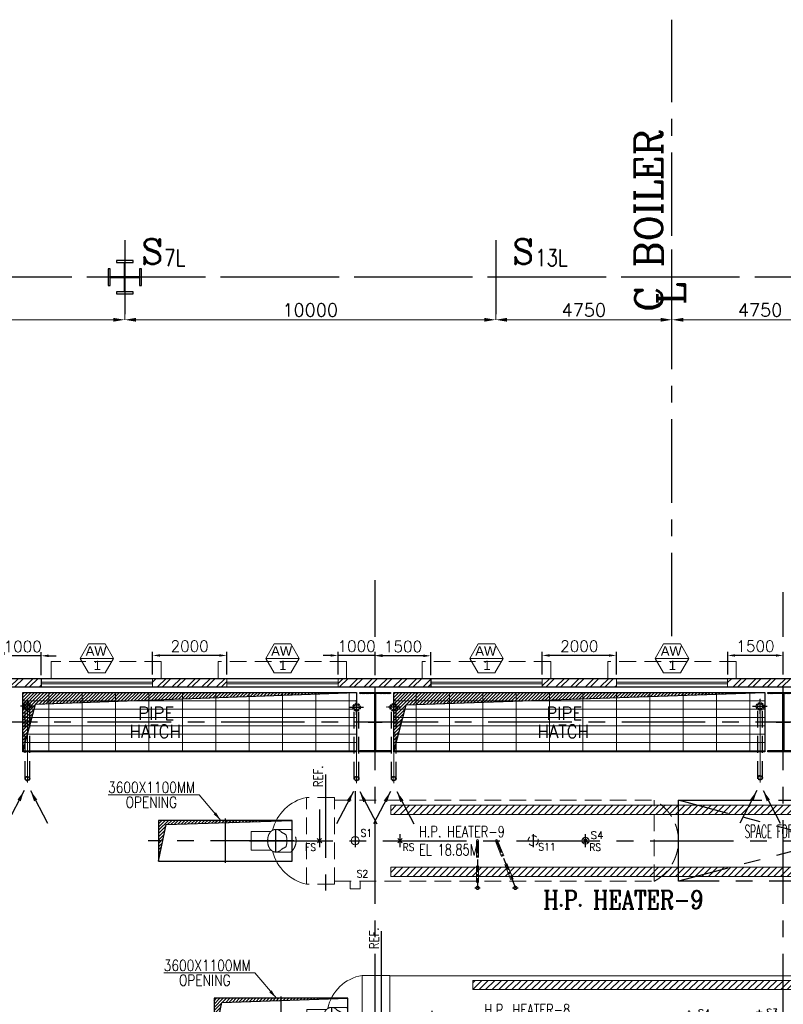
# Model space of a CAD drawing. Header units: inches. Extents: x 306235 to 1392759, y -66369 to 421098.
# Tile 79 of 91: x 495116 to 515700, y 129514 to 156069. Entities that reach past the tile are written whole.
import ezdxf
from ezdxf.enums import TextEntityAlignment as Align

# ---------------------------------------------------------------- set-up
doc = ezdxf.new("R2010")
doc.units = ezdxf.units.IN
doc.header["$LTSCALE"] = 1800
doc.header["$MEASUREMENT"] = 0
for name, pattern in [('1 NORTH ELEVATION$0$NORTH ELEVATION$0$HIDDEN', [0.375, 0.25, -0.125]), ('CENTER', [2, 1.25, -0.25, 0.25, -0.25]), ('CENTER2', [1.125, 0.75, -0.125, 0.125, -0.125]), ('DASHED', [0.75, 0.5, -0.25]), ('HIDDEN', [0.375, 0.25, -0.125]), ('HIDDEN2', [0.1875, 0.125, -0.0625])]:
    doc.linetypes.add(name, pattern=pattern)
doc.layers.get('0').update_dxf_attribs({"color": 253, "lineweight": 9})
for name, color, linetype, lineweight in [('2CON', 1, 'Continuous', 13), ('7', 8, 'CENTER', 13), ('A-REMOVABLE GRATING', 252, 'Continuous', 9), ('A-WIN TAG', 3, 'Continuous', 13), ('A-WIN TAG TEXT', 3, 'Continuous', 13), ('DRAIN', 251, 'DASHED', 25), ('EQUIP', 8, 'HIDDEN', 9), ('LEADER', 4, 'Continuous', 15), ('STEEL', 231, 'Continuous', 18), ('SUNSHADE', 2, '1 NORTH ELEVATION$0$NORTH ELEVATION$0$HIDDEN', 13), ('WALL HATCH', 251, 'Continuous', 13), ('WINDOW', 3, 'Continuous', 13)]:
    doc.layers.add(name, color=color, linetype=linetype, lineweight=lineweight)
for name, color, linetype in [('CEN', 2, 'CENTER'), ('COL', 1, 'Continuous'), ('DIM', 4, 'Continuous'), ('EXPERIMENT', 6, 'Continuous'), ('GRID', 251, 'CENTER'), ('OPENING', 40, 'Continuous'), ('RAIN WATER', 6, 'Continuous'), ('TEXT', 3, 'Continuous'), ('WALL', 6, 'Continuous')]:
    doc.layers.add(name, color=color, linetype=linetype)
doc.styles.add('C4', font='COMPLEX', dxfattribs={"width": 0.75, "height": 625})
doc.styles.add('COMPLEX', font='complex')
doc.styles.add('ROAMNS', font='ROMANS.shx')
doc.styles.add('ROMANC', font='ROMANC.SHX')
doc.styles.add('ROMANS', font='romans.shx')
doc.styles.add('ROMANT', font='romant')
doc.styles.add('S3', font='simplex.shx', dxfattribs={"width": 0.75, "height": 320})
doc.styles.get("Standard").update_dxf_attribs({"font": 'arial.ttf'})
doc.dimstyles.new('DIM INT 1', dxfattribs={"dimtxt": 300, "dimasz": 200, "dimexe": 100, "dimexo": 100, "dimgap": 100, "dimtad": 1, "dimdec": 0, "dimzin": 13, "dimdsep": 46, "dimlunit": 5, "dimtxsty": 'ROAMNS', "dimblk1": 'CLOSEDBLANK', "dimcen": 0.09, "dimclrd": 9, "dimclre": 9, "dimclrt": 4, "dimadec": 0, "dimazin": 0, "dimtfac": 1, "dimtdec": 0, "dimtix": 1, "dimtmove": 2, "dimatfit": 3, "dimfxl": 1, "dimtolj": 1, "dimtzin": 13, "dimarcsym": 0})
doc.dimstyles.get("Standard").update_dxf_attribs({"dimtxt": 0.18, "dimasz": 0.18, "dimexe": 0.18, "dimexo": 0.0625, "dimgap": 0.09, "dimtad": 0, "dimtih": 1, "dimtoh": 1, "dimdec": 4, "dimzin": 0, "dimdsep": 46, "dimtxsty": 'Standard', "dimcen": 0.09, "dimadec": 0, "dimazin": 0, "dimtfac": 1, "dimtdec": 4, "dimtofl": 0, "dimtmove": 0, "dimatfit": 3, "dimfxl": 1, "dimtolj": 1, "dimtzin": 0, "dimarcsym": 0})
doc.dimstyles.new('STANDARD1', dxfattribs={"dimtxt": 300, "dimasz": 250, "dimexe": 0, "dimexo": 0, "dimgap": 80, "dimtad": 1, "dimdec": 0, "dimzin": 0, "dimdsep": 46, "dimtxsty": 'ROMANS', "dimcen": 0, "dimclrd": 4, "dimclre": 4, "dimclrt": 7, "dimadec": 0, "dimazin": 0, "dimtfac": 0.09, "dimtdec": 0, "dimtix": 1, "dimtofl": 0, "dimtmove": 0, "dimatfit": 3, "dimfxl": 1, "dimtolj": 1, "dimtzin": 0, "dimarcsym": 0})
doc.dimstyles.new('USER175', dxfattribs={"dimscale": 175, "dimtxt": 2, "dimasz": 1.75, "dimexe": 0, "dimexo": 0, "dimgap": 0.5, "dimtad": 1, "dimdec": 0, "dimzin": 0, "dimdsep": 46, "dimtxsty": 'ROMANS', "dimcen": 0, "dimclrd": 4, "dimclre": 4, "dimclrt": 4, "dimadec": 0, "dimazin": 0, "dimtfac": 0.09, "dimtdec": 0, "dimtix": 1, "dimtofl": 0, "dimtmove": 0, "dimatfit": 3, "dimfxl": 1, "dimtolj": 1, "dimtzin": 0, "dimarcsym": 0})

# ---------------------------------------------------------------- blocks, each defined once
blk = doc.blocks.new('c colm')
at = {"layer": 'COL'}
h = blk.add_hatch(dxfattribs=at)
h.set_pattern_fill('ANSI31', color=256, scale=200, style=0)
h.set_pattern_definition([(45, (66000, -4e-11), (-17.6776695, 17.6776695), [])])
h.paths.add_polyline_path([(157699, 119449), (157287, 119449), (157287, 119417), (157699, 119417)])
h.paths.add_polyline_path([(157287, 119449), (156874, 119449), (156874, 119417), (157287, 119417)])
h.paths.add_polyline_path([(157299, 120985), (157287, 120985), (157287, 119449), (157299, 119449)])
h.paths.add_polyline_path([(157287, 120985), (157274, 120985), (157274, 119449), (157287, 119449)])
h.paths.add_polyline_path([(157699, 121017), (157287, 121017), (157287, 120985), (157699, 120985)])
h.paths.add_polyline_path([(157287, 121017), (156874, 121017), (156874, 120985), (157287, 120985)])
at = {"layer": 'CEN'}
for p, q in [((157287, 119417), (157287, 121017)), ((157095, 120217), (157478, 120217))]:
    blk.add_line(p, q, dxfattribs=at)
at = {"layer": 'COL'}
for points in [[(156874, 121017), (157699, 121017), (157699, 120985), (156874, 120985)], [(157274, 120985), (157299, 120985), (157299, 119449), (157274, 119449)], [(156874, 119449), (157699, 119449), (157699, 119417), (156874, 119417)]]:
    blk.add_lwpolyline(points, close=True, dxfattribs=at)
blk = doc.blocks.new('*D762')
at = {"layer": 'Defpoints', "color": 0, "transparency": 16777216}
for p in [(-14750, -450), (-4750, -400), (-4750, -1150)]:
    blk.add_point(p, dxfattribs=at)
at = {"layer": 'DIM', "color": 4, "lineweight": -2, "transparency": 16777216}
for p, q in [((-14750, -450), (-14750, -1150)), ((-4750, -400), (-4750, -1150)), ((-14444, -1150), (-5056, -1150))]:
    blk.add_line(p, q, dxfattribs=at)
at = {"layer": 'DIM', "color": 4, "transparency": 16777216}
for points in [[(-14444, -1099), (-14444, -1201), (-14750, -1150)], [(-5056, -1099), (-5056, -1201), (-4750, -1150)]]:
    blk.add_solid(points, dxfattribs=at)
at = {"layer": 'DIM', "color": 4, "transparency": 16777216, "insert": (-9750, -888), "char_height": 350, "attachment_point": 5, "style": 'ROMANS'}
blk.add_mtext('\\A1;10000', dxfattribs=at)
blk = doc.blocks.new('*D763')
at = {"layer": 'Defpoints', "color": 0, "transparency": 16777216}
for p in [(0, 0), (-4750, -400), (0, -1150)]:
    blk.add_point(p, dxfattribs=at)
at = {"layer": 'DIM', "color": 4, "lineweight": -2, "transparency": 16777216}
for p, q in [((0, 0), (0, -1150)), ((-4750, -400), (-4750, -1150)), ((-4444, -1150), (-306, -1150))]:
    blk.add_line(p, q, dxfattribs=at)
at = {"layer": 'DIM', "color": 4, "transparency": 16777216}
for points in [[(-4444, -1099), (-4444, -1201), (-4750, -1150)], [(-306, -1099), (-306, -1201), (0, -1150)]]:
    blk.add_solid(points, dxfattribs=at)
at = {"layer": 'DIM', "color": 4, "transparency": 16777216, "insert": (-2375, -888), "char_height": 350, "attachment_point": 5, "style": 'ROMANS'}
blk.add_mtext('\\A1;4750', dxfattribs=at)
blk = doc.blocks.new('*D764')
at = {"layer": 'Defpoints', "color": 0, "transparency": 16777216}
for p in [(0, 0), (4750, -400), (0, -1150)]:
    blk.add_point(p, dxfattribs=at)
at = {"layer": 'DIM', "color": 4, "lineweight": -2, "transparency": 16777216}
for p, q in [((0, 0), (0, -1150)), ((4750, -400), (4750, -1150)), ((4444, -1150), (306, -1150))]:
    blk.add_line(p, q, dxfattribs=at)
at = {"layer": 'DIM', "color": 4, "transparency": 16777216}
for points in [[(306, -1099), (306, -1201), (0, -1150)], [(4444, -1099), (4444, -1201), (4750, -1150)]]:
    blk.add_solid(points, dxfattribs=at)
at = {"layer": 'DIM', "color": 4, "transparency": 16777216, "insert": (2375, -888), "char_height": 350, "attachment_point": 5, "style": 'ROMANS'}
blk.add_mtext('\\A1;4750', dxfattribs=at)
blk = doc.blocks.new('*D769')
at = {"layer": 'Defpoints', "color": 0, "transparency": 16777216}
for p in [(-26750, -500), (-14750, -450), (-26750, -1150)]:
    blk.add_point(p, dxfattribs=at)
at = {"layer": 'DIM', "color": 4, "lineweight": -2, "transparency": 16777216}
for p, q in [((-26750, -500), (-26750, -1150)), ((-14750, -450), (-14750, -1150)), ((-15056, -1150), (-26444, -1150))]:
    blk.add_line(p, q, dxfattribs=at)
at = {"layer": 'DIM', "color": 4, "transparency": 16777216}
for points in [[(-26444, -1099), (-26444, -1201), (-26750, -1150)], [(-15056, -1099), (-15056, -1201), (-14750, -1150)]]:
    blk.add_solid(points, dxfattribs=at)
at = {"layer": 'DIM', "color": 4, "transparency": 16777216, "insert": (-20750, -888), "char_height": 350, "attachment_point": 5, "style": 'ROMANS'}
blk.add_mtext('\\A1;12000', dxfattribs=at)
blk = doc.blocks.new('*D921')
at = {"layer": 'Defpoints', "color": 0, "transparency": 16777216}
for p in [(503698, 138923), (503698, 138305), (504698, 138305)]:
    blk.add_point(p, dxfattribs=at)
at = {"layer": 'DIM', "color": 9, "lineweight": -2, "transparency": 16777216}
for p, q in [((503498, 138923), (503298, 138923)), ((503698, 138405), (503698, 139023)), ((504698, 138923), (503698, 138923)), ((504698, 138405), (504698, 139023)), ((504898, 138923), (505098, 138923))]:
    blk.add_line(p, q, dxfattribs=at)
at = {"layer": 'DIM', "color": 9, "transparency": 16777216}
for points in [[(503498, 138956), (503498, 138889), (503698, 138923)], [(504898, 138956), (504898, 138889), (504698, 138923)]]:
    blk.add_solid(points, dxfattribs=at)
at = {"layer": 'DIM', "color": 4, "transparency": 16777216, "insert": (504198, 139173), "char_height": 300, "attachment_point": 5, "style": 'ROAMNS'}
blk.add_mtext('\\A1;1000', dxfattribs=at)
blk = doc.blocks.new('_ClosedBlank')
at = {"color": 0, "linetype": 'ByBlock', "lineweight": -2}
for p, q in [((-1, 0.17), (0, 0)), ((-1, 0.17), (-1, -0.17)), ((0, 0), (-1, -0.17))]:
    blk.add_line(p, q, dxfattribs=at)
blk = doc.blocks.new('*D922')
at = {"layer": 'Defpoints', "color": 0, "transparency": 16777216}
for p in [(494698, 138913), (494698, 138295), (495698, 138295)]:
    blk.add_point(p, dxfattribs=at)
at = {"layer": 'DIM', "color": 9, "lineweight": -2, "transparency": 16777216}
for p, q in [((494498, 138913), (494298, 138913)), ((494698, 138395), (494698, 139013)), ((495698, 138913), (494698, 138913)), ((495698, 138395), (495698, 139013)), ((495898, 138913), (496098, 138913))]:
    blk.add_line(p, q, dxfattribs=at)
at = {"layer": 'DIM', "color": 9, "transparency": 16777216}
for points in [[(494498, 138946), (494498, 138879), (494698, 138913)], [(495898, 138946), (495898, 138879), (495698, 138913)]]:
    blk.add_solid(points, dxfattribs=at)
at = {"layer": 'DIM', "color": 4, "transparency": 16777216, "insert": (495198, 139163), "char_height": 300, "attachment_point": 5, "style": 'ROAMNS'}
blk.add_mtext('\\A1;1000', dxfattribs=at)
blk = doc.blocks.new('*D923')
at = {"layer": 'Defpoints', "color": 0, "transparency": 16777216}
for p in [(498698, 138923), (498698, 138305), (500698, 138305)]:
    blk.add_point(p, dxfattribs=at)
at = {"layer": 'DIM', "color": 9, "lineweight": -2, "transparency": 16777216}
for p, q in [((498698, 138405), (498698, 139023)), ((500498, 138923), (498898, 138923)), ((500698, 138405), (500698, 139023))]:
    blk.add_line(p, q, dxfattribs=at)
at = {"layer": 'DIM', "color": 9, "transparency": 16777216}
for points in [[(498898, 138956), (498898, 138889), (498698, 138923)], [(500498, 138956), (500498, 138889), (500698, 138923)]]:
    blk.add_solid(points, dxfattribs=at)
at = {"layer": 'DIM', "color": 4, "transparency": 16777216, "insert": (499698, 139173), "char_height": 300, "attachment_point": 5, "style": 'ROAMNS'}
blk.add_mtext('\\A1;2000', dxfattribs=at)
blk = doc.blocks.new('*D924')
at = {"layer": 'Defpoints', "color": 0, "transparency": 16777216}
for p in [(514200, 138923), (514200, 138305), (515700, 138305)]:
    blk.add_point(p, dxfattribs=at)
at = {"layer": 'DIM', "color": 9, "lineweight": -2, "transparency": 16777216}
for p, q in [((514200, 138405), (514200, 139023)), ((515500, 138923), (514400, 138923)), ((515700, 138405), (515700, 139023))]:
    blk.add_line(p, q, dxfattribs=at)
at = {"layer": 'DIM', "color": 9, "transparency": 16777216}
for points in [[(514400, 138956), (514400, 138889), (514200, 138923)], [(515500, 138956), (515500, 138889), (515700, 138923)]]:
    blk.add_solid(points, dxfattribs=at)
at = {"layer": 'DIM', "color": 4, "transparency": 16777216, "insert": (514950, 139173), "char_height": 300, "attachment_point": 5, "style": 'ROAMNS'}
blk.add_mtext('\\A1;1500', dxfattribs=at)
blk = doc.blocks.new('*D925')
at = {"layer": 'Defpoints', "color": 0, "transparency": 16777216}
for p in [(504700, 138913), (504700, 138295), (506200, 138295)]:
    blk.add_point(p, dxfattribs=at)
at = {"layer": 'DIM', "color": 9, "lineweight": -2, "transparency": 16777216}
for p, q in [((504700, 138395), (504700, 139013)), ((506000, 138913), (504900, 138913)), ((506200, 138395), (506200, 139013))]:
    blk.add_line(p, q, dxfattribs=at)
at = {"layer": 'DIM', "color": 9, "transparency": 16777216}
for points in [[(504900, 138946), (504900, 138879), (504700, 138913)], [(506000, 138946), (506000, 138879), (506200, 138913)]]:
    blk.add_solid(points, dxfattribs=at)
at = {"layer": 'DIM', "color": 4, "transparency": 16777216, "insert": (505450, 139163), "char_height": 300, "attachment_point": 5, "style": 'ROAMNS'}
blk.add_mtext('\\A1;1500', dxfattribs=at)
blk = doc.blocks.new('*D926')
at = {"layer": 'Defpoints', "color": 0, "transparency": 16777216}
for p in [(509200, 138923), (509200, 138305), (511200, 138305)]:
    blk.add_point(p, dxfattribs=at)
at = {"layer": 'DIM', "color": 9, "lineweight": -2, "transparency": 16777216}
for p, q in [((509200, 138405), (509200, 139023)), ((511000, 138923), (509400, 138923)), ((511200, 138405), (511200, 139023))]:
    blk.add_line(p, q, dxfattribs=at)
at = {"layer": 'DIM', "color": 9, "transparency": 16777216}
for points in [[(509400, 138956), (509400, 138889), (509200, 138923)], [(511000, 138956), (511000, 138889), (511200, 138923)]]:
    blk.add_solid(points, dxfattribs=at)
at = {"layer": 'DIM', "color": 4, "transparency": 16777216, "insert": (510200, 139173), "char_height": 300, "attachment_point": 5, "style": 'ROAMNS'}
blk.add_mtext('\\A1;2000', dxfattribs=at)
blk = doc.blocks.new('A$C69771F75')
at = {"layer": 'OPENING'}
h = blk.add_hatch(dxfattribs=at)
h.set_pattern_fill('ANSI31', color=256, scale=500, style=0)
h.set_pattern_definition([(45, (33194.6, -3e-10), (-44.19417, 44.19417), [])])
h.paths.add_polyline_path([(-4340, 550), (-2440, 550), (-2440, 491), (-4130, 437), (-4340, -550)])
h.paths.add_polyline_path([(-2440, 550), (-740, 550), (-2440, 491)])
at = {"layer": 'STEEL'}
h = blk.add_hatch(dxfattribs=at)
h.set_pattern_fill('ANSI31', color=8, scale=1000, style=0)
h.set_pattern_definition([(45, (9091.21, 436.72), (-88.3883, 88.3883), [])])
h.paths.add_polyline_path([(19673, 1035), (19673, 785), (2630, 785), (2630, 1035)])
h = blk.add_hatch(dxfattribs=at)
h.set_pattern_fill('ANSI31', color=8, scale=1000, style=0)
h.set_pattern_definition([(45, (9091.21, -1383.28), (-88.3883, 88.3883), [])])
h.paths.add_polyline_path([(19673, -785), (19673, -1035), (2630, -1035), (2630, -785)])
at = {"layer": 'CEN', "color": 8, "linetype": 'CENTER'}
for p, q in [((160, 2361), (160, -1415)), ((-1175, 305), (-1175, -305)), ((0, 175), (0, -175)), ((1530, 210), (1530, -210)), ((2880, 175), (2880, -175)), ((8460, 225), (8460, -225)), ((9180, 175), (9180, -175)), ((10350, 240), (10350, -252)), ((1530, -1400), (1530, -1155))]:
    blk.add_line(p, q, dxfattribs=at)
at = {"layer": 'CEN', "color": 8}
for p, q in [((22222, 1170), (12222, -1170)), ((22222, -1170), (12222, 1170)), ((5775, -1350), (5625, -1350)), ((6816, -1350), (6666, -1350))]:
    blk.add_line(p, q, dxfattribs=at)
at = {"layer": 'CEN'}
for p, q in [((-2540, 600), (-2540, -600)), ((-690, 0), (-4618, 0))]:
    blk.add_line(p, q, dxfattribs=at)
at = {"layer": 'CEN', "linetype": 'CENTER'}
blk.add_line((19673, 0), (-1890, 0), dxfattribs=at)
at = {"layer": 'CEN', "color": 8, "linetype": 'CENTER2', "ltscale": 0.25}
for p, q in [((5700, 0), (5700, -1350)), ((6210, 0), (6741, -1350))]:
    blk.add_line(p, q, dxfattribs=at)
at = {"layer": 'CEN', "color": 8}
blk.add_lwpolyline([(22222, 1170), (12222, 1170), (12222, -1170), (22222, -1170)], close=True, dxfattribs=at)
at = {"layer": 'EQUIP', "color": 8, "linetype": 'Continuous'}
for p, q in [((-350, 1170), (-350, -1170)), ((400, 1170), (-350, 1170)), ((400, 1170), (400, -1170)), ((11554, 1155), (400, 1155)), ((11554, 1155), (11554, -1155)), ((-1308, 250), (-1845, 250)), ((-1845, 250), (-1845, -250)), ((-1308, -250), (-1845, -250)), ((400, -1170), (-350, -1170)), ((11554, -1155), (400, -1155)), ((1352, -1400), (1352, -1155)), ((1708, -1400), (1708, -1155)), ((1352, -1400), (1708, -1400))]:
    blk.add_line(p, q, dxfattribs=at)
at = {"layer": 'EQUIP', "color": 8}
for p, q in [((-772, 305), (-1175, 305)), ((-60, -60), (60, 60)), ((-58, 58), (58, -58)), ((2820, -60), (2940, 60)), ((2822, 58), (2938, -58)), ((5670, 0), (5670, -1318)), ((5730, 0), (5730, -1317)), ((6238, 11), (6757, -1308)), ((9120, -60), (9240, 60)), ((9122, 58), (9238, -58)), ((6182, -11), (6702, -1331)), ((-772, -305), (-1175, -305))]:
    blk.add_line(p, q, dxfattribs=at)
blk.add_lwpolyline([(-1175, 305, -0.186311), (-1048, 256, -0.036505), (-1022, 228, -0.032991), (-904, 160, -0.084887), (-877, 0, -0.084887), (-904, -160, -0.032991), (-1022, -228, -0.036505), (-1048, -256, -0.186311), (-1175, -305, -0.186311), (-1302, -256, -0.101773), (-1364, -170, -0.060422), (-1390, -90, -0.046761), (-1398, 0, -0.046761), (-1390, 90, -0.060422), (-1364, 170, -0.101773), (-1302, 256, -0.186311)], format="xyb", close=True, dxfattribs=at)
at = {"layer": 'EQUIP', "color": 8, "linetype": 'Continuous'}
for centre, radius in [((1530, 0), 162), ((5700, 0), 30), ((5700, 0), 30), ((6210, 0), 30), ((6210, 0), 30), ((9180, 0), 94.5), ((9180, 0), 44.5), ((10350, 0), 188), ((10350, 0), 124)]:
    blk.add_circle(centre, radius, dxfattribs=at)
at = {"layer": 'EQUIP', "color": 8, "linetype": 'HIDDEN', "ltscale": 0.3}
blk.add_circle((8460, 0), 178, dxfattribs=at)
at = {"layer": 'EQUIP', "color": 8}
for centre in [(5700, -1350), (6742, -1350)]:
    blk.add_circle(centre, 44.5, dxfattribs=at)
at = {"layer": 'EQUIP', "color": 8, "linetype": 'Continuous'}
for centre, start, end in [((-160, 46), 99.5834, 168.397), ((-160, -46), 191.603, 260.4166)]:
    blk.add_arc(centre, 1140, start, end, dxfattribs=at)
at = {"layer": 'EQUIP', "color": 8}
for centre, radius, start, end in [((10890, 0), 1332, 299.9106, 60.0894), ((-1031, 0), 400, 310.2631, 49.7369)]:
    blk.add_arc(centre, radius, start, end, dxfattribs=at)
at = {"layer": 'OPENING'}
blk.add_lwpolyline([(-740, 550), (-4340, 550), (-4340, -550), (-740, -550)], close=True, dxfattribs=at)
blk.add_lwpolyline([(-4340, -550), (-4130, 437), (-740, 550)], dxfattribs=at)
at = {"layer": 'STEEL', "color": 8}
for points in [[(2630, 785), (19673, 785), (19673, 1035), (2630, 1035)], [(2630, -1035), (19673, -1035), (19673, -785), (2630, -785)]]:
    blk.add_lwpolyline(points, close=True, dxfattribs=at)
at = {"layer": 'EQUIP', "color": 8, "linetype": 'Continuous', "style": 'ROMANS', "width": 0.9}
for s, p in [('S3', (10547, 67)), ('FS', (-383, -335)), ('S1', (1692, -276)), ('RS', (2957, -261)), ('S11', (7801, -246)), ('RS', (8722, -261)), ('S2', (1375, -1101))]:
    blk.add_text(s, height=200, dxfattribs=at).set_placement(p)
at = {"layer": 'EQUIP', "color": 8, "linetype": 'Continuous', "insert": (9040, 50), "char_height": 200, "attachment_point": 9, "style": 'ROMANS'}
blk.add_mtext('\\A1;S4', dxfattribs=at)
at = {"layer": 'EXPERIMENT', "color": 8, "style": 'COMPLEX', "width": 0.8}
blk.add_text('H.P. HEATER-8', height=500, dxfattribs=at).set_placement((2368, -2550))
at = {"layer": 'TEXT', "color": 8, "style": 'ROMANS', "width": 0.8}
blk.add_text('REF.', height=250, rotation=90, dxfattribs=at).set_placement((97, 1878))
at = {"layer": 'TEXT', "color": 3, "style": 'ROMANS', "width": 0.8}
for s, p in [('3600X1100MM', (-5697, 1288)), ('OPENING', (-5286, 888))]:
    blk.add_text(s, height=300, dxfattribs=at).set_placement(p)
at = {"layer": 'TEXT', "color": 8}
for s, height, style, width, p in [('H.P. HEATER-8', 300, 'ROMANT', 0.75, (2942, 91)), ('SPACE FOR TUBE REMOVAL ONLY', 350, 'ROMANS', 0.65, (13801, 75)), ('EL.18.85M', 300, 'ROMANT', 0.75, (3480, -379))]:
    blk.add_text(s, height=height, dxfattribs=dict(at, style=style, width=width)).set_placement(p)
at = {"layer": 'DIM'}
blk.add_leader([(-2660, 550), (-3247, 1238), (-5697, 1238)], dimstyle='STANDARD1', dxfattribs=at)
blk = doc.blocks.new('A$C02D06DBF')
at = {"layer": 'OPENING'}
h = blk.add_hatch(dxfattribs=at)
h.set_pattern_fill('ANSI31', color=256, scale=500, style=0)
h.set_pattern_definition([(45, (33194.6, -3e-10), (-44.19417, 44.19417), [])])
h.paths.add_polyline_path([(-4340, 550), (-2440, 550), (-2440, 491), (-4130, 437), (-4340, -550)])
h.paths.add_polyline_path([(-2440, 550), (-740, 550), (-2440, 491)])
at = {"layer": 'STEEL'}
h = blk.add_hatch(dxfattribs=at)
h.set_pattern_fill('ANSI31', color=8, scale=1000, style=0)
h.set_pattern_definition([(45, (-10663.04, 1498.69), (-88.38835, 88.38835), [])])
h.paths.add_polyline_path([(1920, 960), (1920, 710), (16155, 710), (16155, 960)])
h = blk.add_hatch(dxfattribs=at)
h.set_pattern_fill('ANSI31', color=8, scale=1000, style=0)
h.set_pattern_definition([(45, (-10663.04, -171.31), (-88.38835, 88.38835), [])])
h.paths.add_polyline_path([(1920, -710), (1920, -960), (16155, -960), (16155, -710)])
at = {"layer": 'CEN', "color": 8}
for p, q in [((160, 1787), (160, -1345)), ((17975, -1090), (9675, 1090)), ((17975, 1090), (9675, -1090)), ((0, 843), (0, -175)), ((-1175, -305), (-1175, 305)), ((-1890, 0), (19007, 0))]:
    blk.add_line(p, q, dxfattribs=at)
at = {"layer": 'CEN', "color": 8, "linetype": 'CENTER'}
for p, q in [((960, 1333), (960, -175)), ((2170, -175), (2170, 175)), ((5760, 175), (5760, -175)), ((7170, -175), (7170, 175))]:
    blk.add_line(p, q, dxfattribs=at)
at = {"layer": 'CEN'}
for p, q in [((-2540, 600), (-2540, -600)), ((-690, 0), (-4618, 0)), ((-690, 0), (-3790, 0))]:
    blk.add_line(p, q, dxfattribs=at)
at = {"layer": 'CEN', "color": 8, "linetype": 'CENTER2', "ltscale": 0.25}
for p, q in [((4260, 0), (4260, -1270)), ((4770, 0), (5278, -1270)), ((4185, -1270), (4335, -1270)), ((5203, -1270), (5353, -1270))]:
    blk.add_line(p, q, dxfattribs=at)
at = {"layer": 'CEN', "color": 8}
blk.add_lwpolyline([(9675, 1090), (17975, 1090), (17975, -1090), (9675, -1090)], close=True, dxfattribs=at)
at = {"layer": 'EQUIP', "color": 8}
for p, q in [((-350, -1170), (-350, 1170)), ((400, 1170), (-350, 1170)), ((400, -1170), (400, 1170)), ((400, 1090), (9025, 1090)), ((9025, -1090, 150), (9025, 1090, 150)), ((-772, 305), (-1175, 305)), ((60, -60), (-60, 60)), ((58, 58), (-58, -58)), ((2230, -60), (2110, 60)), ((2228, 58), (2112, -58)), ((4230, 0, 150), (4230, -1238, 150)), ((4290, 0, 150), (4290, -1237, 150)), ((4798, 11, 150), (5294, -1228, 150)), ((7230, -60), (7110, 60)), ((7228, 58), (7112, -58)), ((4742, -11, 150), (5238, -1251, 150)), ((-772, -305), (-1175, -305)), ((400, -1170), (-350, -1170)), ((400, -1090), (9025, -1090))]:
    blk.add_line(p, q, dxfattribs=at)
at = {"layer": 'EQUIP', "color": 8, "linetype": 'Continuous'}
for p, q in [((-1308, 250), (-1845, 250)), ((-1845, -250), (-1845, 250)), ((-1308, -250), (-1845, -250)), ((824, -1090), (824, -1300)), ((1096, -1300), (824, -1300)), ((1096, -1090), (1096, -1300))]:
    blk.add_line(p, q, dxfattribs=at)
at = {"layer": 'EQUIP', "color": 8}
blk.add_lwpolyline([(-1175, -305, 0.186311), (-1048, -256, 0.036505), (-1022, -228, 0.032991), (-904, -160, 0.084887), (-877, 0, 0.084887), (-904, 160, 0.032991), (-1022, 228, 0.036505), (-1048, 256, 0.186311), (-1175, 305, 0.186311), (-1302, 256, 0.101773), (-1364, 170, 0.060422), (-1390, 90, 0.046761), (-1398, 0, 0.046761), (-1390, -90, 0.060422), (-1364, -170, 0.101773), (-1302, -256, 0.186311)], format="xyb", close=True, dxfattribs=at)
at = {"layer": 'EQUIP', "color": 8, "linetype": 'Continuous'}
for centre, radius in [((960, 0), 110), ((4260, 0), 30), ((4260, 0, 150), 30), ((4770, 0), 30), ((4770, 0, 150), 30), ((7170, 0), 94.5), ((7170, 0), 44.5)]:
    blk.add_circle(centre, radius, dxfattribs=at)
at = {"layer": 'EQUIP', "color": 8, "linetype": 'HIDDEN', "ltscale": 0.3}
blk.add_circle((5760, 0), 136, dxfattribs=at)
at = {"layer": 'EQUIP', "color": 8}
for centre in [(4260, -1270, 150), (5278, -1270, 150)]:
    blk.add_circle(centre, 44.5, dxfattribs=at)
at = {"layer": 'EQUIP', "color": 8, "linetype": 'Continuous'}
for start, end in [(101.977, 166.3258), (193.6742, 258.023)]:
    blk.add_arc((-102, 0), 1196, start, end, dxfattribs=at)
at = {"layer": 'EQUIP', "color": 8}
for centre, radius, start, end in [((8437, 0, -150), 1239, 298.3572, 61.6428), ((-1031, 0), 400, 310.2631, 49.7369)]:
    blk.add_arc(centre, radius, start, end, dxfattribs=at)
at = {"layer": 'OPENING'}
blk.add_lwpolyline([(-740, 550), (-4340, 550), (-4340, -550), (-740, -550)], close=True, dxfattribs=at)
blk.add_lwpolyline([(-4340, -550), (-4130, 437), (-740, 550)], dxfattribs=at)
at = {"layer": 'STEEL', "color": 8}
for points in [[(1920, 960), (16155, 960), (16155, 710), (1920, 710)], [(1920, -710), (16155, -710), (16155, -960), (1920, -960)]]:
    blk.add_lwpolyline(points, close=True, dxfattribs=at)
at = {"layer": 'EQUIP', "color": 8, "linetype": 'Continuous', "style": 'ROMANS', "width": 0.9}
for s, p in [('S1', (1108, 109)), ('FS', (-388, -274)), ('RS', (2244, -274)), ('S11', (5902, -267)), ('RS', (7271, -274)), ('S2', (1004, -989))]:
    blk.add_text(s, height=200, dxfattribs=at).set_placement(p)
at = {"layer": 'EQUIP', "color": 8, "linetype": 'Continuous', "insert": (7310, 50), "char_height": 200, "attachment_point": 7, "style": 'ROMANS'}
blk.add_mtext('\\A1;S4', dxfattribs=at)
at = {"layer": 'EXPERIMENT', "color": 8, "style": 'COMPLEX', "width": 0.8}
blk.add_text('H.P. HEATER-9', height=500, dxfattribs=at).set_placement((6035, -1839))
at = {"layer": 'TEXT', "color": 8, "style": 'ROMANS', "width": 0.8}
blk.add_text('REF.', height=250, rotation=90, dxfattribs=at).set_placement((90, 1445))
at = {"layer": 'TEXT', "color": 3, "style": 'ROMANS', "width": 0.8}
for s, p in [('3600X1100MM', (-5697, 1288)), ('OPENING', (-5227, 888))]:
    blk.add_text(s, height=300, dxfattribs=at).set_placement(p)
at = {"layer": 'TEXT', "color": 8}
for s, height, style, width, p in [('H.P. HEATER-9', 300, 'ROMANT', 0.75, (2680, 95)), ('SPACE FOR TUBE REMOVAL ONLY', 350, 'ROMANS', 0.5, (11460, 75)), ('EL 18.85M', 300, 'ROMANT', 0.75, (2680, -395))]:
    blk.add_text(s, height=height, dxfattribs=dict(at, style=style, width=width)).set_placement(p)
at = {"layer": 'DIM'}
blk.add_leader([(-2660, 550), (-3247, 1238), (-5697, 1238)], dimstyle='STANDARD1', dxfattribs=at)
blk = doc.blocks.new('D-ROW BOILER COLUMNS')
at = {"layer": 'CEN'}
for p, q in [((-14750, 1000), (-14750, -1000)), ((-4750, 1000), (-4750, -1000)), ((0, -750), (0, 750)), ((750, 0), (-750, 0))]:
    blk.add_line(p, q, dxfattribs=at)
at = {"layer": 'COL'}
blk.add_lwpolyline([(-15144, -225), (-15144, -12.5), (-14762.5, -12.5), (-14762.5, -394), (-14975, -394), (-14975, -450), (-14525, -450), (-14525, -394), (-14737.5, -394), (-14737.5, -12.5), (-14356, -12.5), (-14356, -225), (-14300, -225), (-14300, 225), (-14356, 225), (-14356, 12.5), (-14737.5, 12.5), (-14737.5, 394), (-14525, 394), (-14525, 450), (-14975, 450), (-14975, 394), (-14762.5, 394), (-14762.5, 12.5), (-15144, 12.5), (-15144, 225), (-15200, 225), (-15200, -225)], close=True, dxfattribs=at)
at = {"layer": 'TEXT', "style": 'C4', "text_generation_flag": 6}
for p in [(-14300, 350), (-4300, 350)]:
    blk.add_text('S', height=675, rotation=180, dxfattribs=at).set_placement(p)
at = {"layer": 'TEXT', "style": 'S3', "width": 0.8}
for s, p in [('7L', (-13688, 297.5)), ('13L', (-3688, 297.5))]:
    blk.add_text(s, height=450, dxfattribs=at).set_placement(p)
at = {"layer": 'DIM'}
for base, p1, p2, picture, middle in [((0, -1150), (-4750, -400), (0, 0), '*D763', (-2375, -887.5)), ((0, -1150), (4750, -400), (0, 0), '*D764', (2375, -887.5)), ((-26750, -1150), (-14750, -450), (-26750, -500), '*D769', (-20750, -887.5)), ((-4750, -1150), (-14750, -450), (-4750, -400), '*D762', (-9750, -887.5))]:
    dim = blk.add_linear_dim(base=base, p1=p1, p2=p2, dimstyle='USER175', dxfattribs=at)
    dim.commit()
    dim.dimension.update_dxf_attribs({"geometry": picture, "text_midpoint": middle})

msp = doc.modelspace()

# ---------------------------------------------------------------- hatches: boundary and pattern name
at = {"layer": 'A-REMOVABLE GRATING'}
h = msp.add_hatch(dxfattribs=at)
h.set_pattern_fill('GRATE', color=256, scale=7200, style=0)
h.paths.add_polyline_path([(495197.7, 137925), (504197.7, 137925), (504197.7, 136325), (495197.7, 136325)])
h = msp.add_hatch(dxfattribs=at)
h.set_pattern_fill('GRATE', color=256, scale=7200, style=0)
h.paths.add_polyline_path([(505197.7, 137925), (515197.7, 137925), (515197.7, 136325), (505197.7, 136325)])
at = {"layer": 'OPENING'}
h = msp.add_hatch(dxfattribs=at)
h.set_pattern_fill('ANSI31', color=256, scale=500, style=0)
h.set_pattern_definition([(45, (-12288.77, 39097.354), (-44.194174, 44.194174), [])])
h.paths.add_polyline_path([(504197.7, 137925), (495197.7, 137925), (495197.7, 137125), (495412.1, 137125), (495540.7, 137605.2)])
h.paths.add_polyline_path([(495412.1, 137125), (495197.7, 137125), (495197.7, 136325)])
h = msp.add_hatch(dxfattribs=at)
h.set_pattern_fill('ANSI31', color=256, scale=500, style=0)
h.set_pattern_definition([(45, (31211.23, 39097.354), (-44.194174, 44.194174), [])])
h.paths.add_polyline_path([(515197.7, 137925), (505197.7, 137925), (505197.7, 137125), (505412.1, 137125), (505536, 137587.6)])
h.paths.add_polyline_path([(505412.1, 137125), (505197.7, 137125), (505197.7, 136325)])
at = {"layer": 'WALL HATCH'}
h = msp.add_hatch(dxfattribs=at)
h.set_pattern_fill('ANSI32', color=256, scale=750, angle=-1.3e-14, style=0)
h.paths.add_polyline_path([(494697.7, 138305), (493697.7, 138305), (493697.7, 138075), (494697.7, 138075)])
h.paths.add_polyline_path([(495697.7, 138305), (494697.7, 138305), (494697.7, 138075), (495697.7, 138075)])
h = msp.add_hatch(dxfattribs=at)
h.set_pattern_fill('ANSI32', color=256, scale=750, angle=-1.3e-14, style=0)
h.paths.add_polyline_path([(500697.7, 138305), (498697.7, 138305), (498697.7, 138075), (500697.7, 138075)])
h = msp.add_hatch(dxfattribs=at)
h.set_pattern_fill('ANSI32', color=256, scale=750, angle=-1.3e-14, style=0)
h.paths.add_polyline_path([(504697.7, 138305), (503697.7, 138305), (503697.7, 138075), (504697.7, 138075)])
h.paths.add_polyline_path([(506199.5, 138305), (504697.7, 138305), (504697.7, 138075), (506199.5, 138075)])
h = msp.add_hatch(dxfattribs=at)
h.set_pattern_fill('ANSI32', color=256, scale=750, angle=-1.3e-14, style=0)
h.paths.add_polyline_path([(511199.5, 138305), (509199.5, 138305), (509199.5, 138075), (511199.5, 138075)])
h = msp.add_hatch(dxfattribs=at)
h.set_pattern_fill('ANSI32', color=256, scale=750, angle=-1.3e-14, style=0)
h.paths.add_polyline_path([(515697.7, 138305), (514199.5, 138305), (514199.5, 138075), (515697.7, 138075)])
h.paths.add_polyline_path([(517199.5, 138305), (515697.7, 138305), (515697.7, 138075), (517199.5, 138075)])

# ---------------------------------------------------------------- linework, layer by layer
at = {"layer": '2CON'}
for p, q in [((497647.7, 138843), (496747.7, 138843)), ((502647.7, 138843), (501747.7, 138843)), ((508149.5, 138843), (507249.5, 138843)), ((513149.5, 138843), (512249.5, 138843))]:
    msp.add_line(p, q, dxfattribs=at)
at = {"layer": '7'}
for p, q in [((495322.7, 137750.3), (495322.7, 135489.7)), ((504197.7, 137725.3), (504197.7, 135464.7)), ((505197.7, 137725.3), (505197.7, 135464.7)), ((515072.7, 137750.3), (515072.7, 135489.7))]:
    msp.add_line(p, q, dxfattribs=at)
at = {"layer": 'A-WIN TAG'}
for points in [[(496972.7, 139232.7), (496747.7, 138843), (496972.7, 138453.3), (497422.7, 138453.3), (497647.7, 138843), (497422.7, 139232.7)], [(501972.7, 139232.7), (501747.7, 138843), (501972.7, 138453.3), (502422.7, 138453.3), (502647.7, 138843), (502422.7, 139232.7)], [(507474.5, 139232.7), (507249.5, 138843), (507474.5, 138453.3), (507924.5, 138453.3), (508149.5, 138843), (507924.5, 139232.7)], [(512474.5, 139232.7), (512249.5, 138843), (512474.5, 138453.3), (512924.5, 138453.3), (513149.5, 138843), (512924.5, 139232.7)]]:
    msp.add_lwpolyline(points, close=True, dxfattribs=at)
at = {"layer": 'DRAIN', "color": 4, "linetype": 'HIDDEN'}
for p, q in [((495260.2, 135625.3), (495260.2, 137472.2)), ((495385.2, 135625.3), (495385.2, 137472.2)), ((504135.2, 135600.3), (504135.2, 137447.2)), ((504260.2, 135600.3), (504260.2, 137447.2)), ((505135.2, 135600.3), (505135.2, 137447.2)), ((505260.2, 135600.3), (505260.2, 137447.2)), ((515010.2, 135625.3), (515010.2, 137472.2)), ((515135.2, 135625.3), (515135.2, 137472.2))]:
    msp.add_line(p, q, dxfattribs=at)
at = {"layer": 'GRID'}
for p, q in [((512697.7, 139440.7), (512697.7, 156068.7)), ((546023.4, 149125.3), (397397.7, 149125.3)), ((550478.3, 149125.3), (464159.6, 149125.3)), ((504697.7, 85427.5), (504697.7, 140950.2)), ((515697.7, 85427.5), (515697.7, 140625)), ((545997.7, 137125), (441197.7, 137125))]:
    msp.add_line(p, q, dxfattribs=at)
at = {"layer": 'OPENING'}
for points in [[(495197.7, 137925), (504197.7, 137925), (504197.7, 136325), (495197.7, 136325)], [(505197.7, 137925), (515197.7, 137925), (515197.7, 136325), (505197.7, 136325)]]:
    msp.add_lwpolyline(points, close=True, dxfattribs=at)
for points in [[(495197.7, 136325), (495540.7, 137605.2), (504197.7, 137925)], [(505197.7, 136325), (505536, 137587.6), (515197.7, 137925)]]:
    msp.add_lwpolyline(points, dxfattribs=at)
at = {"layer": 'RAIN WATER', "linetype": 'CENTER2', "ltscale": 0.05}
for p, q in [((495322.7, 137350.3), (495322.7, 137750.3)), ((504197.7, 137325.3), (504197.7, 137725.3)), ((505197.7, 137325.3), (505197.7, 137725.3)), ((515072.7, 137350.3), (515072.7, 137750.3)), ((495522.7, 137550.3), (495122.7, 137550.3)), ((503997.7, 137525.3), (504397.7, 137525.3)), ((505397.7, 137525.3), (504997.7, 137525.3)), ((514872.7, 137550.3), (515272.7, 137550.3))]:
    msp.add_line(p, q, dxfattribs=at)
at = {"layer": 'RAIN WATER', "linetype": 'HIDDEN2', "ltscale": 0.25}
for centre, radius in [((495322.7, 137550.3), 100), ((504197.7, 137525.3), 100), ((505197.7, 137525.3), 100), ((515072.7, 137550.3), 100), ((495322.7, 135600.3), 62.5), ((504197.7, 135600.3), 62.5), ((505197.7, 135600.3), 62.5), ((515072.7, 135625.2), 62.5)]:
    msp.add_circle(centre, radius, dxfattribs=at)
at = {"layer": 'RAIN WATER', "ltscale": 0.25}
for centre in [(495322.7, 137550.3), (504197.7, 137525.3), (505197.7, 137525.3), (515072.7, 137550.3)]:
    msp.add_circle(centre, 75, dxfattribs=at)
at = {"layer": 'RAIN WATER', "color": 6}
for centre in [(495322.7, 135600.3), (504197.7, 135600.3), (505197.7, 135600.3), (515072.7, 135625.2)]:
    msp.add_circle(centre, 50, dxfattribs=at)
at = {"layer": 'SUNSHADE'}
for points in [[(498927.7, 138305), (498927.7, 138755), (495967.7, 138755), (495967.7, 138305)], [(503927.7, 138304.9), (503927.7, 138754.9), (500467.7, 138754.9), (500467.7, 138304.9)], [(509429.5, 138305), (509429.5, 138755), (505969.5, 138755), (505969.5, 138305)], [(514429.5, 138304.9), (514429.5, 138754.9), (510969.5, 138754.9), (510969.5, 138304.9)]]:
    msp.add_lwpolyline(points, dxfattribs=at)
at = {"layer": 'WALL'}
for p, q in [((473064.7, 138305), (522729.7, 138305)), ((495697.7, 138305), (495697.7, 138075)), ((506199.5, 138305), (506199.5, 138075)), ((473064.7, 138075), (522729.7, 138075))]:
    msp.add_line(p, q, dxfattribs=at)
at = {"layer": 'WINDOW', "ltscale": 100}
for p, q in [((498697.7, 138206.3), (495697.7, 138206.3)), ((498697.7, 138156.3), (495697.7, 138156.3)), ((503697.7, 138206.3), (500697.7, 138206.3)), ((503697.7, 138156.3), (500697.7, 138156.3)), ((509199.5, 138206.3), (506199.5, 138206.3)), ((509199.5, 138156.3), (506199.5, 138156.3)), ((514199.5, 138206.3), (511199.5, 138206.3)), ((514199.5, 138156.3), (511199.5, 138156.3))]:
    msp.add_line(p, q, dxfattribs=at)
for points in [[(495697.7, 138075), (495697.7, 138305), (498697.7, 138305), (498697.7, 138075)], [(500697.7, 138075), (500697.7, 138305), (503697.7, 138305), (503697.7, 138075)], [(506199.5, 138075), (506199.5, 138305), (509199.5, 138305), (509199.5, 138075)], [(511199.5, 138075), (511199.5, 138305), (514199.5, 138305), (514199.5, 138075)]]:
    msp.add_lwpolyline(points, close=True, dxfattribs=at)

# ---------------------------------------------------------------- block references
for name, p in [('c colm', (347411, 16907.6)), ('c colm', (358411, 16907.6)), ('A$C02D06DBF', (503197.7, 133925)), ('A$C69771F75', (504697.7, 129125))]:
    msp.add_blockref(name, p)

# ---------------------------------------------------------------- texts
at = {"layer": 'A-WIN TAG TEXT'}
for s, p in [('AW', (497178, 139043)), ('AW', (502178, 139043)), ('AW', (507679.9, 139043)), ('AW', (512679.9, 139043)), ('1', (497209.3, 138657.2)), ('1', (502209.3, 138657.2)), ('1', (507711.1, 138657.2)), ('1', (512711.1, 138657.2))]:
    msp.add_text(s, height=250, dxfattribs=at).set_placement(p, align=Align.MIDDLE)
at = {"layer": 'TEXT', "color": 3, "style": 'ROMANC'}
for s, p in [('C BOILER', (512447.7, 148194.8)), ('L', (513056.3, 148378.4))]:
    msp.add_text(s, height=750, rotation=90, dxfattribs=at).set_placement(p)
at = {"layer": 'TEXT', "color": 3, "style": 'ROMANS', "width": 0.936038}
for s, p in [(' PIPE', (498086.2, 137189.7, -1000)), (' PIPE', (509086.2, 137189.7, -1000)), ('HATCH', (498072.5, 136698)), ('HATCH', (509072.5, 136698))]:
    msp.add_text(s, height=350, dxfattribs=at).set_placement(p)

# ---------------------------------------------------------------- dimensions: what is measured, and where the dimension line sits
at = {"layer": 'DIM'}
for base, p1, p2, picture, middle in [((494697.7, 138912.6), (495697.7, 138295), (494697.7, 138295), '*D922', (495197.7, 139162.6)), ((498697.7, 138922.6), (500697.7, 138305), (498697.7, 138305), '*D923', (499697.7, 139172.6)), ((503697.7, 138922.6), (504697.7, 138305), (503697.7, 138304.9), '*D921', (504197.7, 139172.6)), ((504699.5, 138912.6), (506199.5, 138295), (504699.5, 138295), '*D925', (505449.5, 139162.6)), ((509199.5, 138922.6), (511199.5, 138305), (509199.5, 138305), '*D926', (510199.5, 139172.6)), ((514199.5, 138922.6), (515699.5, 138305), (514199.5, 138304.9), '*D924', (514949.5, 139172.6))]:
    dim = msp.add_linear_dim(base=base, p1=p1, p2=p2, dimstyle='DIM INT 1', override={"dimtmove": 0}, dxfattribs=at)
    dim.commit()
    dim.dimension.update_dxf_attribs({"geometry": picture, "text_midpoint": middle})

# ---------------------------------------------------------------- leaders
at = {"layer": 'LEADER'}
for points in [[(495238.4, 135278.2, -100), (494781.3, 134403, -100)], [(495407, 135278.2, -100), (495864.1, 134403, -100)], [(504113.4, 135253.2, -100), (503656.3, 134378, -100)], [(504282, 135253.2, -100), (504739.1, 134378, -100)], [(505113.4, 135253.2, -100), (504656.3, 134378, -100)], [(505282, 135253.2, -100), (505739.1, 134378, -100)], [(514988.4, 135278.2, -100), (514531.3, 134403, -100)], [(515157, 135278.2, -100), (515614.1, 134403, -100)]]:
    msp.add_leader(points, dimstyle='Standard', override={"dimtxt": 350, "dimasz": 300, "dimexe": 0, "dimexo": 0, "dimgap": 100, "dimtad": 0, "dimtih": 0, "dimtoh": 0, "dimdec": 0, "dimtxsty": 'ROMANS', "dimcen": 0, "dimclrd": 9, "dimclre": 9, "dimclrt": 256, "dimtdec": 0, "dimtix": 1, "dimtofl": 1, "dimatfit": 0}, dxfattribs=at)

# ---------------------------------------------------------------- next in the draw order: block references
msp.add_blockref('D-ROW BOILER COLUMNS', (512697.7, 149125.3))

doc.saveas('drawing.dxf')
